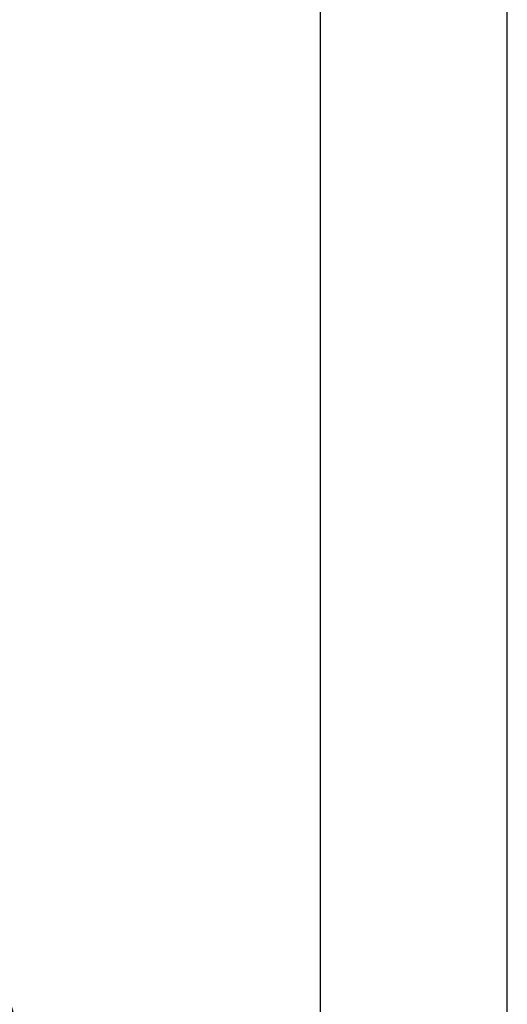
# Model space of a CAD drawing. Header units: millimetres. Extents: x 8 to 778, y 12 to 1829.
# Tile 200 of 256: x 110 to 156, y 1642 to 1736. Entities that reach past the tile are written whole.
import ezdxf

# ---------------------------------------------------------------- set-up
doc = ezdxf.new("R2010")
doc.units = ezdxf.units.MM

msp = doc.modelspace()

# ---------------------------------------------------------------- linework, layer by layer
at = {"color": 7, "linetype": 'Continuous', "lineweight": 30}
for p, q in [((138.475, 1797.13), (138.475, 1504.897)), ((156.275, 1505.028), (156.275, 1790.016))]:
    msp.add_line(p, q, dxfattribs=at)
msp.add_open_spline([(126.303, 1505.547), (126.299, 1506.55), (126.29, 1508.852), (126.247, 1512.453), (126.177, 1516.35), (126.082, 1520.25), (125.96, 1524.151), (125.815, 1527.98), (125.649, 1531.735), (125.463, 1535.417), (125.253, 1539.098), (125.019, 1542.78), (124.762, 1546.462), (124.481, 1550.143), (124.176, 1553.824), (123.847, 1557.503), (123.493, 1561.181), (123.118, 1564.835), (122.72, 1568.465), (122.302, 1572.071), (121.859, 1575.674), (121.38, 1579.371), (120.862, 1583.16), (120.303, 1587.041), (119.716, 1590.917), (119.1, 1594.788), (118.455, 1598.655), (117.794, 1602.442), (117.119, 1606.151), (116.431, 1609.78), (115.717, 1613.404), (114.977, 1617.022), (114.211, 1620.633), (113.418, 1624.237), (112.599, 1627.835), (111.753, 1631.425), (110.881, 1635.008), (109.986, 1638.561), (109.071, 1642.085), (108.134, 1645.579), (107.375, 1648.343), (106.919, 1649.939), (106.795, 1650.376)], degree=3, knots=[0, 0, 0, 0, 0.02053, 0.047102, 0.073695, 0.100306, 0.126934, 0.153579, 0.178714, 0.203861, 0.22902, 0.254188, 0.279366, 0.304552, 0.329745, 0.354944, 0.380149, 0.405358, 0.43012, 0.454885, 0.479652, 0.50442, 0.531168, 0.557915, 0.58466, 0.611404, 0.638144, 0.664881, 0.690086, 0.715287, 0.740482, 0.765672, 0.790855, 0.816032, 0.841202, 0.866364, 0.891519, 0.916665, 0.941353, 0.966033, 0.990705, 1, 1, 1, 1], dxfattribs=at)

doc.saveas('drawing.dxf')
